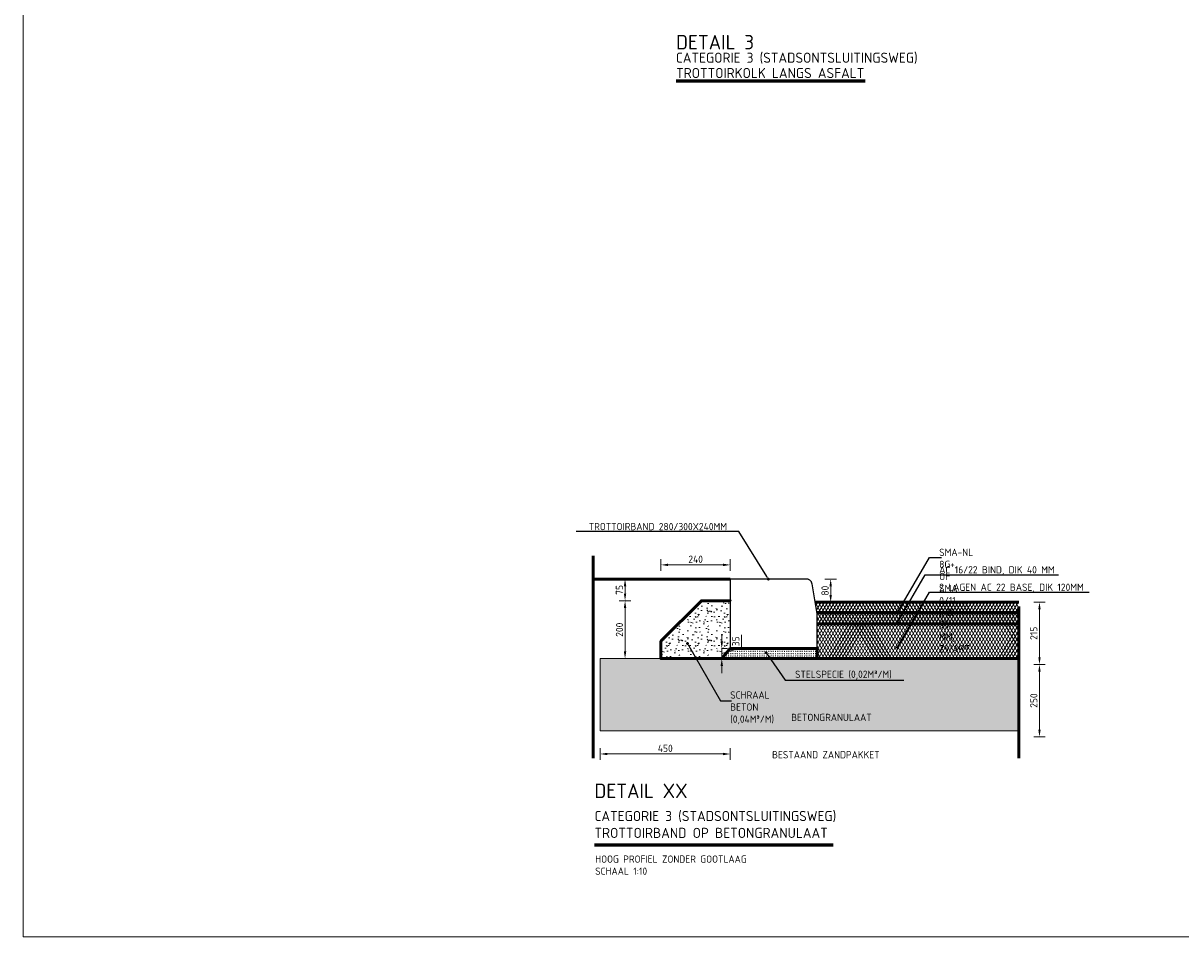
# Model space of a CAD drawing. Header units: metres. Extents: x 92403 to 95147, y 464428 to 465602.
# Tile 200 of 256: x 92577.65 to 92581.65, y 465099.19 to 465102.35. Entities that reach past the tile are written whole.
import ezdxf
from ezdxf import colors
from ezdxf.entities.mleader import LeaderData, LeaderLine
from ezdxf.math import Vec2, Vec3

# ---------------------------------------------------------------- set-up
doc = ezdxf.new("R2010")
doc.units = ezdxf.units.M
for name, pattern in [('VH-TROTTOIRBAND_280-300', [26, 12, -2, 4, -2, 4, -2]), ('VW-1-1_STREEP', [2, 1, -1]), ('XX-PROJECTGRENS', [18, 12, -3, 0, -3])]:
    doc.linetypes.add(name, pattern=pattern)
doc.layers.get('0').update_dxf_attribs({"linetype": 'CONTINUOUS'})
doc.layers.get('Defpoints').update_dxf_attribs({"linetype": 'CONTINUOUS'})
for name, color, linetype, lineweight in [('B-WE-VH-KANTOPSLUITING_TROTTOIRBAND_280 300-GD', 210, 'VH-TROTTOIRBAND_280-300', 25), ('B-WE-VH-VERHARDING_FUNDERING-AD-10', 252, 'CONTINUOUS', 18), ('N-WE-GW-GROND_ZAND_CUNETZAND-WERK-T25', 7, 'CONTINUOUS', 25), ('N-WE-KG-PROJECTGRENS-GD', 7, 'XX-PROJECTGRENS', 50), ('N-WE-VH-VERHARDING_ASFALT-AD-10', 252, 'CONTINUOUS', 18), ('N-WE-VH-VERHARDING_ASFALT-GD', 252, 'CONTINUOUS', 50), ('N-WE-VH-VERHARDING_ASFALT-T25', 7, 'CONTINUOUS', 25), ('N-WE-VH-VERHARDING_BETON-AD-10', 252, 'CONTINUOUS', 18), ('N-WE-VH-VERHARDING_BETON_SCHRAAL-GD', 252, 'CONTINUOUS', 50), ('N-WE-VH-VERHARDING_BETON_SCHRAAL-T25', 7, 'CONTINUOUS', 25), ('N-WE-VH-VERHARDING_FUNDERING-AD-10', 252, 'CONTINUOUS', 18), ('N-WE-VH-VERHARDING_TEGEL-GD', 252, 'CONTINUOUS', 50), ('N-WE-VW-MARKERING_LANGS_STREEP_11-G', 7, 'VW-1-1_STREEP', 13), ('X-XX-AL-TEKENBLAD_TITELBLOK-T25', 7, 'CONTINUOUS', 25), ('X-XX-AL-TEKENBLAD_TITELBLOK-T35', 50, 'CONTINUOUS', 35), ('X-XX-AL-TEKENBLAD_TITELBLOK-T50', 130, 'CONTINUOUS', 50), ('X-XX-AL-VERWIJZING_DETAIL-M', 7, 'CONTINUOUS', 18)]:
    doc.layers.add(name, color=color, linetype=linetype, lineweight=lineweight)
doc.styles.add('NLCS-ISO-ANNOTATIVE-T25', font='NLCS-ISO.ttf', dxfattribs={"height": 2.5})
doc.styles.add('NLCS-ISO-M10-T25', font='NLCS-ISO.ttf', dxfattribs={"height": 0.025})
doc.styles.add('NLCS-ISO-M10-T35', font='NLCS-ISO.ttf', dxfattribs={"height": 0.035})
doc.styles.add('NLCS-ISO-M10-T50', font='NLCS-ISO.ttf', dxfattribs={"height": 0.05})
doc.dimstyles.new('NLCS-M10-T25-PIJL_L2_H1', dxfattribs={"dimscale": 0.01, "dimtxt": 2.5, "dimasz": 2.5, "dimexe": 2, "dimexo": 2, "dimgap": 0.7, "dimtad": 1, "dimzin": 0, "dimdsep": 46, "dimtxsty": 'NLCS-ISO-M10-T25', "dimcen": 2.5, "dimdle": 2, "dimclrd": 256, "dimclre": 256, "dimclrt": 7, "dimadec": 1, "dimazin": 0, "dimtfac": 1, "dimtdec": 3, "dimtofl": 0, "dimtmove": 1, "dimatfit": 0, "dimfxl": 2, "dimfxlon": 1, "dimtfillclr": 256, "dimtolj": 1, "dimtzin": 0, "dimlwd": -1, "dimlwe": -1, "dimarcsym": 0})
pattern_1 = [(60, (2985.379468, 6084.528832), (-0.00866025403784, 0.005), []), (120, (2985.379468, 6084.528832), (-0.00866025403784, -0.005), [])]

# ---------------------------------------------------------------- blocks, each defined once
blk = doc.blocks.new('*D871')
at = {"layer": 'Defpoints', "color": 0, "transparency": 16777216}
for p in [(92580.0921, 465100.4761), (92580.0921, 465100.352), (92579.8521, 465100.212)]:
    blk.add_point(p, dxfattribs=at)
at = {"layer": 'X-XX-AL-VERWIJZING_DETAIL-M', "transparency": 16777216}
for p, q in [((92579.8521, 465100.4561), (92579.8521, 465100.4961)), ((92579.8771, 465100.4761), (92580.0671, 465100.4761)), ((92580.0921, 465100.4561), (92580.0921, 465100.4961))]:
    blk.add_line(p, q, dxfattribs=at)
for points in [[(92579.8771, 465100.4803), (92579.8771, 465100.472), (92579.8521, 465100.4761)], [(92580.0671, 465100.4803), (92580.0671, 465100.472), (92580.0921, 465100.4761)]]:
    blk.add_solid(points, dxfattribs=at)
at = {"layer": 'X-XX-AL-VERWIJZING_DETAIL-M', "color": 7, "transparency": 16777216, "insert": (92579.9721, 465100.4956), "char_height": 0.025, "attachment_point": 5, "style": 'NLCS-ISO-M10-T25'}
blk.add_mtext('\\A1;240', dxfattribs=at)
blk = doc.blocks.new('*D715')
at = {"layer": 'Defpoints', "color": 0, "transparency": 16777216}
for p in [(92581.0896, 465100.132), (92581.0896, 465099.882), (92581.1611, 465099.882)]:
    blk.add_point(p, dxfattribs=at)
at = {"layer": 'X-XX-AL-VERWIJZING_DETAIL-M', "transparency": 16777216}
for p, q in [((92581.1411, 465100.132), (92581.1811, 465100.132)), ((92581.1611, 465100.107), (92581.1611, 465099.907)), ((92581.1411, 465099.882), (92581.1811, 465099.882))]:
    blk.add_line(p, q, dxfattribs=at)
for points in [[(92581.157, 465100.107), (92581.1653, 465100.107), (92581.1611, 465100.132)], [(92581.157, 465099.907), (92581.1653, 465099.907), (92581.1611, 465099.882)]]:
    blk.add_solid(points, dxfattribs=at)
at = {"layer": 'X-XX-AL-VERWIJZING_DETAIL-M', "color": 7, "transparency": 16777216, "insert": (92581.1416, 465100.007), "char_height": 0.025, "attachment_point": 5, "rotation": 90, "style": 'NLCS-ISO-M10-T25'}
blk.add_mtext('\\A1;250', dxfattribs=at)
blk = doc.blocks.new('*D872')
at = {"layer": 'Defpoints', "color": 0, "transparency": 16777216}
for p in [(92581.0896, 465100.347), (92581.1611, 465100.347), (92581.0896, 465100.132)]:
    blk.add_point(p, dxfattribs=at)
at = {"layer": 'X-XX-AL-VERWIJZING_DETAIL-M', "transparency": 16777216}
for p, q in [((92581.1411, 465100.347), (92581.1811, 465100.347)), ((92581.1611, 465100.157), (92581.1611, 465100.322)), ((92581.1411, 465100.132), (92581.1811, 465100.132))]:
    blk.add_line(p, q, dxfattribs=at)
for points in [[(92581.157, 465100.322), (92581.1653, 465100.322), (92581.1611, 465100.347)], [(92581.157, 465100.157), (92581.1653, 465100.157), (92581.1611, 465100.132)]]:
    blk.add_solid(points, dxfattribs=at)
at = {"layer": 'X-XX-AL-VERWIJZING_DETAIL-M', "color": 7, "transparency": 16777216, "insert": (92581.1416, 465100.2395), "char_height": 0.025, "attachment_point": 5, "rotation": 90, "style": 'NLCS-ISO-M10-T25'}
blk.add_mtext('\\A1;215', dxfattribs=at)
blk = doc.blocks.new('_Dot')
at = {"color": 0, "linetype": 'ByBlock', "lineweight": -2}
blk.add_line((-0.5, 0), (-1, 0), dxfattribs=at)
at = {"color": 0, "linetype": 'ByBlock', "const_width": 0.5}
blk.add_lwpolyline([(-0.25, 0, 1), (0.25, 0, 1)], format="xyb", close=True, dxfattribs=at)
blk = doc.blocks.new('*D873')
at = {"layer": 'Defpoints', "color": 0, "transparency": 16777216}
for p in [(92579.7281, 465100.352), (92579.9921, 465100.352), (92579.8521, 465100.152)]:
    blk.add_point(p, dxfattribs=at)
at = {"layer": 'X-XX-AL-VERWIJZING_DETAIL-M', "transparency": 16777216}
for p, q in [((92579.7481, 465100.352), (92579.7081, 465100.352)), ((92579.7281, 465100.177), (92579.7281, 465100.327)), ((92579.7481, 465100.152), (92579.7081, 465100.152))]:
    blk.add_line(p, q, dxfattribs=at)
for points in [[(92579.7239, 465100.327), (92579.7322, 465100.327), (92579.7281, 465100.352)], [(92579.7239, 465100.177), (92579.7322, 465100.177), (92579.7281, 465100.152)]]:
    blk.add_solid(points, dxfattribs=at)
at = {"layer": 'X-XX-AL-VERWIJZING_DETAIL-M', "color": 7, "transparency": 16777216, "insert": (92579.7086, 465100.252), "char_height": 0.025, "attachment_point": 5, "rotation": 90, "style": 'NLCS-ISO-M10-T25'}
blk.add_mtext('\\A1;200', dxfattribs=at)
blk = doc.blocks.new('*D874')
at = {"layer": 'Defpoints', "color": 0, "transparency": 16777216}
for p in [(92579.7281, 465100.427), (92579.9921, 465100.427), (92579.9921, 465100.352)]:
    blk.add_point(p, dxfattribs=at)
at = {"layer": 'X-XX-AL-VERWIJZING_DETAIL-M', "transparency": 16777216}
for p, q in [((92579.7481, 465100.427), (92579.7081, 465100.427)), ((92579.7281, 465100.377), (92579.7281, 465100.402)), ((92579.7481, 465100.352), (92579.7081, 465100.352))]:
    blk.add_line(p, q, dxfattribs=at)
for points in [[(92579.7239, 465100.402), (92579.7322, 465100.402), (92579.7281, 465100.427)], [(92579.7239, 465100.377), (92579.7322, 465100.377), (92579.7281, 465100.352)]]:
    blk.add_solid(points, dxfattribs=at)
at = {"layer": 'X-XX-AL-VERWIJZING_DETAIL-M', "color": 7, "transparency": 16777216, "insert": (92579.7086, 465100.3895), "char_height": 0.025, "attachment_point": 5, "rotation": 90, "style": 'NLCS-ISO-M10-T25'}
blk.add_mtext('\\A1;75', dxfattribs=at)
blk = doc.blocks.new('*D875')
at = {"layer": 'Defpoints', "color": 0, "transparency": 16777216}
for p in [(92580.0414, 465100.187), (92580.0625, 465100.187), (92580.0625, 465100.152)]:
    blk.add_point(p, dxfattribs=at)
at = {"layer": 'X-XX-AL-VERWIJZING_DETAIL-M', "transparency": 16777216}
for p, q in [((92580.0625, 465100.212), (92580.0625, 465100.237)), ((92580.1305, 465100.1899), (92580.1305, 465100.2339)), ((92580.0625, 465100.152), (92580.0425, 465100.152)), ((92580.0614, 465100.187), (92580.0825, 465100.187)), ((92580.0625, 465100.1695), (92580.1305, 465100.1899)), ((92580.0625, 465100.152), (92580.0625, 465100.187)), ((92580.0625, 465100.127), (92580.0625, 465100.102))]:
    blk.add_line(p, q, dxfattribs=at)
for points in [[(92580.0583, 465100.212), (92580.0667, 465100.212), (92580.0625, 465100.187)], [(92580.0583, 465100.127), (92580.0667, 465100.127), (92580.0625, 465100.152)]]:
    blk.add_solid(points, dxfattribs=at)
at = {"layer": 'X-XX-AL-VERWIJZING_DETAIL-M', "color": 7, "transparency": 16777216, "insert": (92580.111, 465100.2119), "char_height": 0.025, "attachment_point": 5, "rotation": 90, "style": 'NLCS-ISO-M10-T25'}
blk.add_mtext('\\A1;35', dxfattribs=at)
blk = doc.blocks.new('*D876')
at = {"layer": 'Defpoints', "color": 0, "transparency": 16777216}
for p in [(92580.0921, 465100.187), (92579.6421, 465100.127), (92579.6421, 465099.8224)]:
    blk.add_point(p, dxfattribs=at)
at = {"layer": 'X-XX-AL-VERWIJZING_DETAIL-M', "transparency": 16777216}
for p, q in [((92579.6421, 465099.8424), (92579.6421, 465099.8024)), ((92580.0921, 465099.8424), (92580.0921, 465099.8024)), ((92580.0671, 465099.8224), (92579.6671, 465099.8224))]:
    blk.add_line(p, q, dxfattribs=at)
for points in [[(92579.6671, 465099.8265), (92579.6671, 465099.8182), (92579.6421, 465099.8224)], [(92580.0671, 465099.8265), (92580.0671, 465099.8182), (92580.0921, 465099.8224)]]:
    blk.add_solid(points, dxfattribs=at)
at = {"layer": 'X-XX-AL-VERWIJZING_DETAIL-M', "color": 7, "transparency": 16777216, "insert": (92579.8671, 465099.8419), "char_height": 0.025, "attachment_point": 5, "style": 'NLCS-ISO-M10-T25'}
blk.add_mtext('\\A1;450', dxfattribs=at)
blk = doc.blocks.new('*D882')
at = {"layer": 'Defpoints', "color": 0, "transparency": 16777216}
for p in [(92580.3854, 465100.427), (92580.4391, 465100.427), (92580.3854, 465100.347)]:
    blk.add_point(p, dxfattribs=at)
at = {"layer": 'X-XX-AL-VERWIJZING_DETAIL-M', "transparency": 16777216}
for p, q in [((92580.4191, 465100.427), (92580.4591, 465100.427)), ((92580.4391, 465100.372), (92580.4391, 465100.402)), ((92580.4191, 465100.347), (92580.4591, 465100.347))]:
    blk.add_line(p, q, dxfattribs=at)
for points in [[(92580.4349, 465100.402), (92580.4432, 465100.402), (92580.4391, 465100.427)], [(92580.4349, 465100.372), (92580.4432, 465100.372), (92580.4391, 465100.347)]]:
    blk.add_solid(points, dxfattribs=at)
at = {"layer": 'X-XX-AL-VERWIJZING_DETAIL-M', "color": 7, "transparency": 16777216, "insert": (92580.4196, 465100.387), "char_height": 0.025, "attachment_point": 5, "rotation": 90, "style": 'NLCS-ISO-M10-T25'}
blk.add_mtext('\\A1;80', dxfattribs=at)

msp = doc.modelspace()

# ---------------------------------------------------------------- hatches: boundary and pattern name
at = {"layer": 'B-WE-VH-VERHARDING_FUNDERING-AD-10'}
h = msp.add_hatch(dxfattribs=at)
h.set_pattern_fill('AVH-FUNDERING_GRANULAAT_BETON', color=256, scale=0.01, pattern_type=2)
h.set_pattern_definition([(0, (2985.381968, 6084.496332), (0.04, 0.02), [0.01, -0.09]), (18.43495, (2985.3869685, 6084.476332), (0.03999999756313, 0.02000004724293), [0.0158114, -0.3004164]), (71.56505, (2985.38197, 6084.496332), (0.0300000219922, -0.0100000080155), [0.0158114, -0.0158114]), (90, (2985.386968, 6084.476332), (-0.02, 0.04), [0.01, -0.09]), (108.43495, (2985.3919685, 6084.496332), (-0.02000004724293, 0.03999999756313), [0.0158114, -0.3004164]), (161.56505, (2985.37197, 6084.491332), (0.0100000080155, 0.0300000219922), [0.0158114, -0.0158114]), (180, (2985.376968, 6084.481332), (-0.04, -0.02), [0.01, -0.09]), (198.43495, (2985.3719685, 6084.501332), (-0.03999999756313, -0.02000004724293), [0.0158114, -0.3004164]), (270, (2985.371968, 6084.501332), (0.02, -0.04), [0.01, -0.09]), (288.43495, (2985.3669685, 6084.481332), (0.02000004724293, -0.03999999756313), [0.0158114, -0.3004164])])
h.paths.add_polyline_path([(92581.089607, 465099.901977), (92581.089607, 465100.151977), (92580.39205, 465100.151977), (92579.642051, 465100.151977), (92579.642051, 465099.901977)])
at = {"layer": 'N-WE-VH-VERHARDING_ASFALT-AD-10'}
h = msp.add_hatch(dxfattribs=at)
h.set_pattern_fill('AVH-ASFALT', color=256, scale=0.01, pattern_type=2)
h.set_pattern_definition(pattern_1)
h.paths.add_polyline_path([(92581.089607, 465100.311977), (92581.089607, 465100.346977), (92580.385383, 465100.346977), (92580.391239, 465100.311842)])
h = msp.add_hatch(dxfattribs=at)
h.set_pattern_fill('AVH-ASFALT', color=256, scale=0.01, pattern_type=2)
h.set_pattern_definition(pattern_1)
h.paths.add_polyline_path([(92580.39205, 465100.311977), (92580.39205, 465100.271977), (92581.089607, 465100.271977), (92581.089607, 465100.311977)])
h = msp.add_hatch(dxfattribs=at)
h.set_pattern_fill('AVH-ASFALT', color=256, scale=0.01, pattern_type=2)
h.set_pattern_definition(pattern_1)
h.paths.add_polyline_path([(92580.39205, 465100.271977), (92580.39205, 465100.226977), (92580.39205, 465100.166977), (92580.39205, 465100.151977), (92581.089607, 465100.151977), (92581.089607, 465100.271977)])
at = {"layer": 'N-WE-VH-VERHARDING_BETON-AD-10'}
h = msp.add_hatch(dxfattribs=at)
h.set_pattern_fill('AVH-BETON_SCHRAAL', color=256, scale=0.01, pattern_type=2)
h.set_pattern_definition([(0, (2985.47447, 6084.57783), (0, 0.1), [0, -0.1]), (0, (2985.47547, 6084.54283), (0, 0.1), [0, -0.1]), (0, (2985.47847, 6084.59683), (0, 0.1), [0, -0.1]), (338.1986, (2985.426468, 6084.565832), (0.3000000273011, -0.0999999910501), [0.0107703, -0.5277462]), (216.8699, (2985.436468, 6084.561832), (0.29999999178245, 0.2000000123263), [0.005, -0.495]), (130.6013, (2985.432468, 6084.558832), (0.5000000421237, -0.59999990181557), [0.0092195, -0.9127349]), (206.5651, (2985.39947, 6084.54683), (-0.099999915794, -0.1000001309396), [0.0022361, -0.2213707]), (326.3099, (2985.397468, 6084.545832), (0.1999999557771, -0.1000001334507), [0.0036056, -0.3569496]), (108.4349, (2985.40047, 6084.543832), (-0.0999998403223, 0.2000000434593), [0.0031623, -0.3130655]), (225, (2985.46347, 6084.53683), (-2e-17, -0.100000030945), [0.0042426, -0.1371787]), (0, (2985.46047, 6084.53383), (0.1, 0.1), [0.006, -0.094]), (135, (2985.46647, 6084.53383), (-0.100000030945, 9e-18), [0.0042426, -0.1371787]), (251.5651, (2985.45147, 6084.600832), (0.0999998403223, 0.2000000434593), [0.0031623, -0.3130655]), (0, (2985.45047, 6084.59783), (0.1, 0.1), [0.005, -0.095]), (143.1301, (2985.455468, 6084.597832), (-0.29999999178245, 0.2000000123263), [0.005, -0.495]), (213.6901, (2985.398468, 6084.601832), (0.1999999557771, 0.1000001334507), [0.0036056, -0.3569496]), (341.5651, (2985.39547, 6084.599832), (-0.2000000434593, 0.0999998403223), [0.0063246, -0.3099032]), (126.8699, (2985.401468, 6084.597832), (0.2000000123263, -0.29999999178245), [0.005, -0.495]), (0, (2985.42747, 6084.59783), (0, 0.1), [0, -0.1]), (0, (2985.40047, 6084.57183), (0, 0.1), [0, -0.1]), (0, (2985.42847, 6084.53483), (0, 0.1), [0, -0.1]), (0, (2985.45547, 6084.56583), (0, 0.1), [0, -0.1]), (0, (2985.42647, 6084.58283), (0, 0.1), [0, -0.1]), (0, (2985.40447, 6084.58583), (0, 0.1), [0, -0.1]), (0, (2985.41347, 6084.57983), (0, 0.1), [0, -0.1]), (0, (2985.40947, 6084.55583), (0, 0.1), [0, -0.1]), (0, (2985.38547, 6084.55983), (0, 0.1), [0, -0.1]), (0, (2985.38647, 6084.58283), (0, 0.1), [0, -0.1]), (0, (2985.38347, 6084.60483), (0, 0.1), [0, -0.1]), (0, (2985.41447, 6084.60883), (0, 0.1), [0, -0.1]), (0, (2985.43647, 6084.61283), (0, 0.1), [0, -0.1]), (0, (2985.47147, 6084.60883), (0, 0.1), [0, -0.1]), (0, (2985.44747, 6084.57783), (0, 0.1), [0, -0.1]), (0, (2985.43747, 6084.59583), (0, 0.1), [0, -0.1]), (0, (2985.44547, 6084.54783), (0, 0.1), [0, -0.1]), (0, (2985.41547, 6084.54283), (0, 0.1), [0, -0.1]), (0, (2985.44547, 6084.52083), (0, 0.1), [0, -0.1]), (0, (2985.41247, 6084.52683), (0, 0.1), [0, -0.1]), (0, (2985.38047, 6084.52383), (0, 0.1), [0, -0.1]), (0, (2985.39247, 6084.51883), (0, 0.1), [0, -0.1]), (0, (2985.39347, 6084.53283), (0, 0.1), [0, -0.1]), (0, (2985.46047, 6084.51683), (0, 0.1), [0, -0.1]), (0, (2985.47247, 6084.55783), (0, 0.1), [0, -0.1]), (0, (2985.46747, 6084.58783), (0, 0.1), [0, -0.1]), (0, (2985.42147, 6084.51583), (0, 0.1), [0, -0.1])])
h.paths.add_polyline_path([(92579.85205, 465100.211977), (92579.85205, 465100.151977), (92580.041419, 465100.151977), (92580.09205, 465100.211977), (92580.09205, 465100.351977), (92579.99205, 465100.351977)])
at = {"layer": 'N-WE-VH-VERHARDING_FUNDERING-AD-10'}
h = msp.add_hatch(dxfattribs=at)
h.set_pattern_fill('AVH-FUNDERING_ZANDCEMENTSTAB', color=256, scale=0.01, pattern_type=2)
h.set_pattern_definition([(0, (2985.3794685, 6084.488832), (0.03125, 0.00625), [0, -0.00625])])
h.paths.add_polyline_path([(92580.062515, 465100.151977), (92580.39205, 465100.151977), (92580.39205, 465100.186977), (92580.09205, 465100.186977)])

# ---------------------------------------------------------------- linework, layer by layer
at = {"layer": 'B-WE-VH-KANTOPSLUITING_TROTTOIRBAND_280 300-GD', "flags": 128}
msp.add_lwpolyline([(92580.39205, 465100.306977), (92580.374835, 465100.410265, 0.36662942), (92580.355108, 465100.426977), (92580.09205, 465100.426977), (92580.09205, 465100.186977), (92580.39205, 465100.186977)], format="xyb", close=True, dxfattribs=at)
at = {"layer": 'N-WE-KG-PROJECTGRENS-GD'}
for p, q in [((92579.617266, 465100.507871), (92579.617266, 465099.807461)), ((92581.089607, 465100.332408), (92581.089607, 465099.807461))]:
    msp.add_line(p, q, dxfattribs=at)
at = {"layer": 'N-WE-VH-VERHARDING_ASFALT-GD'}
for points in [[(92580.385383, 465100.346977), (92581.089607, 465100.346977)], [(92580.391217, 465100.311977), (92581.089607, 465100.311977)], [(92580.39205, 465100.271977), (92581.089607, 465100.271977)], [(92580.39205, 465100.151977), (92581.089607, 465100.151977)]]:
    msp.add_lwpolyline(points, dxfattribs=at)
at = {"layer": 'N-WE-VH-VERHARDING_BETON_SCHRAAL-GD'}
msp.add_lwpolyline([(92580.09205, 465100.351977), (92580.09205, 465100.351977), (92579.99205, 465100.351977), (92579.85205, 465100.211977), (92579.85205, 465100.151977), (92580.062515, 465100.151977)], dxfattribs=at)
msp.add_lwpolyline([(92580.062515, 465100.151977), (92580.39205, 465100.151977), (92580.39205, 465100.186977), (92580.09205, 465100.186977)], close=True, dxfattribs=at)
at = {"layer": 'N-WE-VH-VERHARDING_FUNDERING-AD-10', "flags": 128}
for points in [[(92579.642051, 465100.152098), (92579.85205, 465100.151977)], [(92579.642051, 465100.151977), (92579.642051, 465099.901977)], [(92579.85205, 465099.901977), (92579.642051, 465099.901977)], [(92579.85205, 465099.901977), (92581.089607, 465099.901977)]]:
    msp.add_lwpolyline(points, dxfattribs=at)
at = {"layer": 'N-WE-VH-VERHARDING_TEGEL-GD', "flags": 128}
msp.add_lwpolyline([(92580.09205, 465100.426977), (92579.617266, 465100.426977)], dxfattribs=at)
at = {"layer": 'N-WE-VW-MARKERING_LANGS_STREEP_11-G', "linetype": 'Continuous'}
msp.add_lwpolyline([(92577.646709, 465111.246612), (92590.88378, 465111.246612), (92590.88378, 465099.190265), (92577.646709, 465099.190265)], close=True, dxfattribs=at)
at = {"layer": 'X-XX-AL-TEKENBLAD_TITELBLOK-T35'}
for p, q in [((92579.904589, 465102.152092), (92580.558189, 465102.152092)), ((92579.904589, 465102.147092), (92580.558189, 465102.147092)), ((92579.622291, 465099.510488), (92580.44778, 465099.510488)), ((92579.622291, 465099.505488), (92580.44778, 465099.505488))]:
    msp.add_line(p, q, dxfattribs=at)

# ---------------------------------------------------------------- texts
at = {"layer": 'N-WE-GW-GROND_ZAND_CUNETZAND-WERK-T25', "char_height": 0.025, "attachment_point": 7, "style": 'NLCS-ISO-ANNOTATIVE-T25'}
for s, insert in [('BETONGRANULAAT', (92580.302465, 465099.936292)), ('BESTAAND ZANDPAKKET', (92580.236446, 465099.807239))]:
    msp.add_mtext(s, dxfattribs=dict(at, insert=insert))
at = {"layer": 'X-XX-AL-TEKENBLAD_TITELBLOK-T25', "insert": (92579.624636, 465099.40482), "char_height": 0.025, "attachment_point": 7, "style": 'NLCS-ISO-M10-T25'}
msp.add_mtext('HOOG PROFIEL ZONDER GOOTLAAG\\PSCHAAL 1:10', dxfattribs=at)
at = {"layer": 'X-XX-AL-TEKENBLAD_TITELBLOK-T35', "char_height": 0.035, "width": 1.298086, "attachment_point": 7, "style": 'NLCS-ISO-M10-T35'}
for s, insert in [('CATEGORIE 3 (STADSONTSLUITINGSWEG)', (92579.903722, 465102.208325)), ('TROTTOIRKOLK LANGS ASFALT', (92579.904589, 465102.158867)), ('CATEGORIE 3 (STADSONTSLUITINGSWEG)\\PTROTTOIRBAND OP BETONGRANULAAT', (92579.622291, 465099.532038))]:
    msp.add_mtext(s, dxfattribs=dict(at, insert=insert))
at = {"layer": 'X-XX-AL-TEKENBLAD_TITELBLOK-T50', "char_height": 0.05, "width": 1.298086, "attachment_point": 7, "style": 'NLCS-ISO-M10-T50'}
for s, insert in [('DETAIL 3', (92579.904589, 465102.258035)), ('DETAIL XX', (92579.622291, 465099.669805))]:
    msp.add_mtext(s, dxfattribs=dict(at, insert=insert))

# ---------------------------------------------------------------- dimensions: what is measured, and where the dimension line sits
at = {"layer": 'X-XX-AL-VERWIJZING_DETAIL-M'}
for base, p1, p2, picture, middle in [((92580.09205, 465100.476131), (92579.85205, 465100.211977), (92580.09205, 465100.351977), '*D871', (92579.97205, 465100.495631)), ((92579.642051, 465099.822357), (92580.09205, 465100.186977), (92579.642051, 465100.126978), '*D876', (92579.86705, 465099.841857))]:
    dim = msp.add_linear_dim(base=base, p1=p1, p2=p2, dimstyle='NLCS-M10-T25-PIJL_L2_H1', override={"dimdec": 0, "dimlfac": 1000}, dxfattribs=at)
    dim.commit()
    dim.dimension.update_dxf_attribs({"geometry": picture, "text_midpoint": middle})
for base, p1, p2, picture, middle in [((92579.728059, 465100.426977), (92579.99205, 465100.351977), (92579.99205, 465100.426977), '*D874', (92579.708559, 465100.389477)), ((92580.439068, 465100.426977), (92580.385383, 465100.346977), (92580.385383, 465100.426977), '*D882', (92580.419568, 465100.386977)), ((92579.728059, 465100.351977), (92579.85205, 465100.151977), (92579.99205, 465100.351977), '*D873', (92579.708559, 465100.251977)), ((92581.161129, 465100.346977), (92581.089607, 465100.131977), (92581.089607, 465100.346977), '*D872', (92581.141629, 465100.239477)), ((92580.062515, 465100.186977), (92580.062515, 465100.151977), (92580.041419, 465100.186977), '*D875', (92580.111015, 465100.196877)), ((92581.161129, 465099.881977), (92581.089607, 465100.131977), (92581.089607, 465099.881977), '*D715', (92581.141629, 465100.006977))]:
    dim = msp.add_linear_dim(base=base, p1=p1, p2=p2, angle=90, dimstyle='NLCS-M10-T25-PIJL_L2_H1', override={"dimdec": 0, "dimlfac": 1000}, dxfattribs=at)
    dim.commit()
    dim.dimension.update_dxf_attribs({"geometry": picture, "text_midpoint": middle})

# ---------------------------------------------------------------- leaders
at = {"layer": 'N-WE-VH-VERHARDING_ASFALT-T25', "linetype": 'ByBlock'}
ml = msp.add_multileader_mtext('Standard', dxfattribs=at)
ml.set_content('TROTTOIRBAND 280/300X240MM', color=7, style='NLCS-ISO-M10-T25')
ml.set_leader_properties(color=256, lineweight=-1)
ml.set_arrow_properties(name='DOT')
ml.build(insert=Vec2(0, 0))
ml.multileader.update_dxf_attribs({"text_left_attachment_type": 5, "text_right_attachment_type": 5, "dogleg_length": 2.5, "arrow_head_size": 0.01, "scale": 0.01})
ctx = ml.context
ctx.base_point, ctx.scale, ctx.char_height, ctx.arrow_head_size, ctx.landing_gap_size, ctx.plane_origin = Vec3(92579.593253, 465100.590991), 0.01, 0.025, 0.01, 0.009, Vec3(92580.223579, 465100.426977)
ctx.left_attachment, ctx.right_attachment = 5, 5
notes = []
notes.append((ctx, [(1, (1, 1, 0), (92580.121253, 465100.590991), (-1, 0), 0.025, [(0, [(92580.223579, 465100.426977)], 0, [])])]))
ctx.mtext.insert, ctx.mtext.flow_direction = Vec3(92579.602253, 465100.620991), 5
at = {"layer": 'N-WE-VH-VERHARDING_ASFALT-T25'}
ml = msp.add_multileader_mtext('Standard', dxfattribs=at)
ml.set_content('\\A1;SMA-NL 8G+ OF SMA 0/11, DIK 35 MM, ZWART', color=7, style='NLCS-ISO-M10-T25')
ml.set_leader_properties(color=256, lineweight=-1)
ml.set_arrow_properties(name='DOT')
ml.build(insert=Vec2(0, 0))
ml.multileader.update_dxf_attribs({"text_left_attachment_type": 5, "text_right_attachment_type": 5, "dogleg_length": 0.025, "arrow_head_size": 0.01, "scale": 0.01})
ctx = ml.context
ctx.base_point, ctx.scale, ctx.char_height, ctx.arrow_head_size, ctx.landing_gap_size, ctx.plane_origin = Vec3(92580.805377, 465100.501967), 0.01, 0.025, 0.01, 0.009, Vec3(92580.670304, 465100.311315)
ctx.left_attachment, ctx.right_attachment = 5, 5
notes.append((ctx, [(0, (1, 1, 0), (92580.780377, 465100.501967), (1, 0), 0.025, [(0, [(92580.670304, 465100.311315)], 0, [])])]))
ctx.mtext.insert, ctx.mtext.width, ctx.mtext.flow_direction = Vec3(92580.814377, 465100.531967), 0.78096396, 5
ml = msp.add_multileader_mtext('Standard', dxfattribs=at)
ml.set_content('\\A1;AC 16/22 BIND, DIK 40 MM', color=7, style='NLCS-ISO-M10-T25')
ml.set_leader_properties(color=256, lineweight=-1)
ml.set_arrow_properties(name='DOT')
ml.build(insert=Vec2(0, 0))
ml.multileader.update_dxf_attribs({"text_left_attachment_type": 5, "text_right_attachment_type": 5, "dogleg_length": 0.025, "arrow_head_size": 0.01, "scale": 0.01})
ctx = ml.context
ctx.base_point, ctx.scale, ctx.char_height, ctx.arrow_head_size, ctx.landing_gap_size, ctx.plane_origin = Vec3(92580.805377, 465100.441608), 0.01, 0.025, 0.01, 0.009, Vec3(92580.670304, 465100.276469)
ctx.left_attachment, ctx.right_attachment = 5, 5
notes.append((ctx, [(0, (1, 1, 0), (92580.765647, 465100.441608), (1, 0), 0.03973, [(0, [(92580.670304, 465100.276469)], 0, [])])]))
ctx.mtext.insert, ctx.mtext.flow_direction = Vec3(92580.814377, 465100.471608), 5
ml = msp.add_multileader_mtext('Standard', dxfattribs=at)
ml.set_content('2 LAGEN AC 22 BASE, DIK 120MM', color=7, style='NLCS-ISO-M10-T25')
ml.set_leader_properties(color=256, lineweight=-1)
ml.set_arrow_properties(name='DOT')
ml.build(insert=Vec2(0, 0))
ml.multileader.update_dxf_attribs({"text_left_attachment_type": 5, "text_right_attachment_type": 5, "dogleg_length": 2.5, "arrow_head_size": 0.01, "scale": 0.01})
ctx = ml.context
ctx.base_point, ctx.scale, ctx.char_height, ctx.arrow_head_size, ctx.landing_gap_size, ctx.plane_origin = Vec3(92580.805377, 465100.381249), 0.01, 0.025, 0.01, 0.009, Vec3(92580.670304, 465100.190598)
ctx.left_attachment, ctx.right_attachment = 5, 5
notes.append((ctx, [(0, (1, 1, 0), (92580.780377, 465100.381249), (1, 0), 0.025, [(0, [(92580.670304, 465100.190598)], 0, [])])]))
ctx.mtext.insert, ctx.mtext.flow_direction = Vec3(92580.814377, 465100.411249), 5
at = {"layer": 'N-WE-VH-VERHARDING_BETON_SCHRAAL-T25'}
ml = msp.add_multileader_mtext('Standard', dxfattribs=at)
ml.set_content('\\A1;SCHRAAL BETON (0,04M³/M)', color=7, style='NLCS-ISO-M10-T25')
ml.set_leader_properties(color=256, lineweight=-1)
ml.set_arrow_properties(name='DOT')
ml.build(insert=Vec2(0, 0))
ml.multileader.update_dxf_attribs({"text_left_attachment_type": 5, "text_right_attachment_type": 5, "dogleg_length": 2.5, "arrow_head_size": 0.01, "scale": 0.01})
ctx = ml.context
ctx.base_point, ctx.scale, ctx.char_height, ctx.arrow_head_size, ctx.landing_gap_size, ctx.plane_origin = Vec3(92580.082655, 465100.006292), 0.01, 0.025, 0.01, 0.009, Vec3(92579.974837, 465100.149737)
ctx.left_attachment, ctx.right_attachment = 5, 5
notes.append((ctx, [(0, (1, 1, 0), (92580.057655, 465100.006292), (1, 0), 0.025, [(0, [(92579.943884, 465100.204371)], 0, [])])]))
ctx.mtext.insert, ctx.mtext.width, ctx.mtext.flow_direction = Vec3(92580.091655, 465100.038792), 0.47593036, 5
at = {"layer": 'N-WE-VH-VERHARDING_BETON_SCHRAAL-T25', "linetype": 'ByBlock'}
ml = msp.add_multileader_mtext('Standard', dxfattribs=at)
ml.set_content('\\A1;STELSPECIE (0,02M³/M)', color=7, style='NLCS-ISO-M10-T25')
ml.set_leader_properties(color=256, lineweight=-1)
ml.set_arrow_properties(name='DOT')
ml.build(insert=Vec2(0, 0))
ml.multileader.update_dxf_attribs({"text_left_attachment_type": 5, "text_right_attachment_type": 5, "dogleg_length": 0.025, "arrow_head_size": 0.01, "scale": 0.01})
ctx = ml.context
ctx.base_point, ctx.scale, ctx.char_height, ctx.arrow_head_size, ctx.landing_gap_size, ctx.plane_origin = Vec3(92580.306799, 465100.077876), 0.01, 0.025, 0.01, 0.009, Vec3(92580.268674, 465100.258917)
ctx.left_attachment, ctx.right_attachment = 5, 5
notes.append((ctx, [(0, (1, 1, 0), (92580.281799, 465100.077876), (1, 0), 0.025, [(0, [(92580.215688, 465100.172504)], 0, [])])]))
ctx.mtext.insert, ctx.mtext.flow_direction = Vec3(92580.315799, 465100.110376), 5
for ctx, leaders in notes:
    for number, flags, end, landing, length, lines in leaders:
        leader = LeaderData()
        leader.index, (leader.has_last_leader_line, leader.has_dogleg_vector, leader.attachment_direction) = number, flags
        leader.last_leader_point, leader.dogleg_vector, leader.dogleg_length = Vec3(end), Vec3(landing), length
        for number, points, colour, breaks in lines:
            line = LeaderLine()
            line.index, line.vertices, line.color, line.breaks = number, Vec3.list(points), colors.encode_raw_color(colour), breaks
            leader.lines.append(line)
        ctx.leaders.append(leader)

doc.saveas('drawing.dxf')
